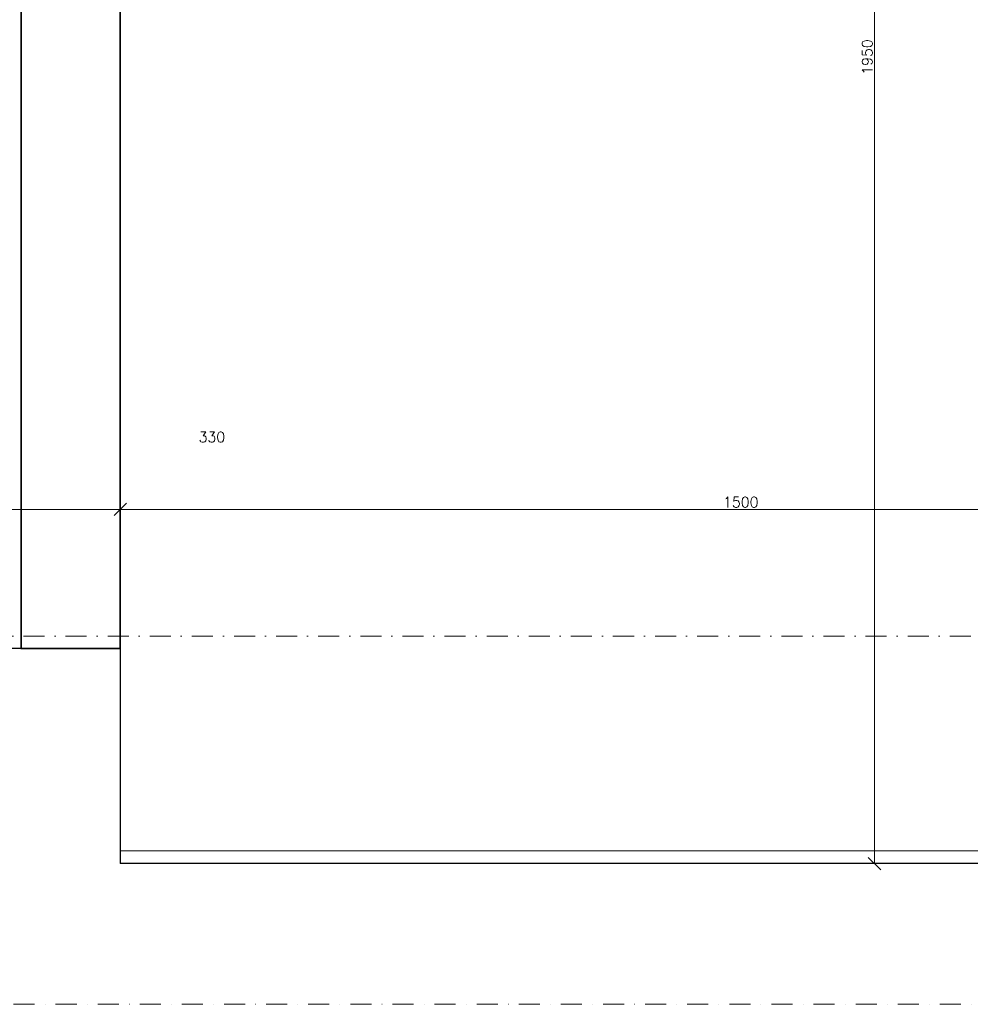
# Model space of a CAD drawing. Header units: millimetres. Extents: x -1893473 to 1546619, y -568027 to 942944.
# Tile 54 of 256: x 156075 to 157224, y -499064 to -497874. Entities that reach past the tile are written whole.
import ezdxf
from ezdxf.enums import TextEntityAlignment as Align

# ---------------------------------------------------------------- set-up
doc = ezdxf.new("R2010")
doc.units = ezdxf.units.MM
doc.header["$LTSCALE"] = 0.2
doc.linetypes.add('DASHDOT', pattern=[25.4, 12.7, -6.35, 0, -6.35])
doc.layers.get('0').update_dxf_attribs({"lineweight": 0})
for name, color, linetype, lineweight in [('!! 0_ Istn-sciany', 7, 'Continuous', 30), ('!! 0_Opis_pom', 9, 'Continuous', 13), ('!! 0_Osie', 1, 'DASHDOT', 13), ('!! 1_OPIS POM NOWE', 140, 'Continuous', 5), ('!! 2  nowe sciany - remont', 2, 'Continuous', 35), ('!! wymiary osi', 250, 'Continuous', 9), ('P-Opis nadproża', 150, 'Continuous', 9), ('P-Osie', 1, 'DASHDOT', 18)]:
    doc.layers.add(name, color=color, linetype=linetype, lineweight=lineweight)
doc.layers.add('Powierzchnia', color=140, linetype='Continuous', lineweight=5, plot=False)
doc.styles.add('ARIAL', font='tahoma.ttf')
doc.styles.add('TXT', font='simplex.shx')
doc.dimstyles.new('DIM50', dxfattribs={"dimscale": 5, "dimtxt": 2.5, "dimasz": 1.5, "dimexe": 0, "dimexo": 0, "dimgap": 0.5, "dimtad": 1, "dimdec": 4, "dimrnd": 0.5, "dimdsep": 46, "dimtxsty": 'TXT', "dimblk1": 'TICK1', "dimblk2": 'TICK1', "dimsah": 1, "dimcen": 0, "dimse1": 1, "dimse2": 1, "dimclrd": 1, "dimclre": 7, "dimclrt": 9, "dimadec": 0, "dimazin": 0, "dimtfac": 1, "dimtdec": 4, "dimtmove": 2, "dimatfit": 3, "dimldrblk": 'TICK1', "dimfxl": 1, "dimtolj": 1, "dimarcsym": 0})

# ---------------------------------------------------------------- blocks, each defined once
blk = doc.blocks.new('BLOK OSI')
at = {"layer": 'P-Osie'}
for points in [[(48625.51, -198090.09), (53810.61, -198090.09)], [(48624.31, -198134.59), (52188.53, -198134.59)]]:
    blk.add_lwpolyline(points, dxfattribs=at)
blk = doc.blocks.new('TICK1')
at = {"color": 2}
blk.add_line((-1, -1), (1, 1), dxfattribs=at)
at = {"color": 0}
for p, q in [((0, 0), (-1, 0)), ((0, -1.4), (0, 1.4))]:
    blk.add_line(p, q, dxfattribs=at)
blk = doc.blocks.new('*D1399')
at = {"layer": '!! wymiary osi', "color": 1, "lineweight": -2, "transparency": 16777216}
blk.add_line((285341.4, -502851.2), (285341.4, -504786.2), dxfattribs=at)
at = {"layer": 'DEFPOINTS', "color": 0, "transparency": 16777216}
for p in [(284885.8, -502843.7), (284871.6, -504793.7), (285341.4, -504793.7)]:
    blk.add_point(p, dxfattribs=at)
at = {"layer": '!! wymiary osi', "color": 1, "lineweight": -2, "transparency": 16777216, "xscale": 7.5, "yscale": 7.5, "zscale": 7.5}
for p, rotation in [((285341.4, -502843.7), 90), ((285341.4, -504793.7), 270)]:
    blk.add_blockref('TICK1', p, dxfattribs=dict(at, rotation=rotation))
at = {"layer": '!! wymiary osi', "color": 9, "transparency": 16777216, "insert": (285332.6, -503818.7), "char_height": 12.5, "attachment_point": 5, "rotation": 90, "style": 'TXT'}
blk.add_mtext('\\A1;1950', dxfattribs=at)
blk = doc.blocks.new('*D1402')
at = {"layer": '!! wymiary osi', "color": 1, "lineweight": -2, "transparency": 16777216}
blk.add_line((285922.2, -504365.6), (284437.2, -504365.6), dxfattribs=at)
at = {"layer": 'DEFPOINTS', "color": 0, "transparency": 16777216}
for p in [(284429.7, -504365.6), (284429.7, -504793.7), (285929.7, -504963.7)]:
    blk.add_point(p, dxfattribs=at)
at = {"layer": '!! wymiary osi', "color": 1, "lineweight": -2, "transparency": 16777216, "xscale": 7.5, "yscale": 7.5, "zscale": 7.5, "rotation": 180}
blk.add_blockref('TICK1', (284429.7, -504365.6), dxfattribs=at)
at = {"layer": '!! wymiary osi', "color": 1, "lineweight": -2, "transparency": 16777216, "xscale": 7.5, "yscale": 7.5, "zscale": 7.5}
blk.add_blockref('TICK1', (285929.7, -504365.6), dxfattribs=at)
at = {"layer": '!! wymiary osi', "color": 9, "transparency": 16777216, "insert": (285179.7, -504356.8), "char_height": 12.5, "attachment_point": 5, "style": 'TXT'}
blk.add_mtext('\\A1;1500', dxfattribs=at)
blk = doc.blocks.new('*D1403')
at = {"layer": '!! wymiary osi', "color": 1, "lineweight": -2, "transparency": 16777216}
blk.add_line((284422.2, -504365.6), (284107.2, -504365.6), dxfattribs=at)
at = {"layer": 'DEFPOINTS', "color": 0, "transparency": 16777216}
for p in [(284099.7, -504365.6), (284099.7, -504793.7), (284429.7, -504793.7)]:
    blk.add_point(p, dxfattribs=at)
at = {"layer": '!! wymiary osi', "color": 1, "lineweight": -2, "transparency": 16777216, "xscale": 7.5, "yscale": 7.5, "zscale": 7.5, "rotation": 180}
blk.add_blockref('TICK1', (284099.7, -504365.6), dxfattribs=at)
at = {"layer": '!! wymiary osi', "color": 1, "lineweight": -2, "transparency": 16777216, "xscale": 7.5, "yscale": 7.5, "zscale": 7.5}
blk.add_blockref('TICK1', (284429.7, -504365.6), dxfattribs=at)
at = {"layer": '!! wymiary osi', "color": 9, "transparency": 16777216, "insert": (284540.4, -504278.1), "char_height": 12.5, "attachment_point": 5, "style": 'TXT'}
blk.add_mtext('\\A1;330', dxfattribs=at)
blk = doc.blocks.new('A$C2EB40A8D')
at = {"layer": '!! 0_ Istn-sciany'}
for points in [[(-7471.12989, -4232.48603), (-7801.12989, -4232.48603)], [(-7471.12989, -4232.48603), (-7801.12989, -4232.48603)], [(-7471.12989, -4232.48603), (-7471.12989, -4492.48603)], [(-5971.12989, -4492.48603), (-7471.12989, -4492.48603)]]:
    blk.add_lwpolyline(points, dxfattribs=at)
at = {"layer": '!! 2  nowe sciany - remont'}
blk.add_lwpolyline([(-7471.12989, -4232.48603), (-7471.12989, -3262.48603), (-7591.12989, -3262.48603), (-7591.12989, -4232.48603)], close=True, dxfattribs=at)
at = {"layer": 'Powierzchnia'}
blk.add_lwpolyline([(-7471.12989, -4477.08775), (-3471.12989, -4477.08775), (-3471.12989, -3637.08775), (-3311.12989, -3637.08775), (-3311.12989, 952.91225), (-7471.12989, 952.91225)], close=True, dxfattribs=at)
at = {"layer": '!! 0_Osie', "xscale": 10, "yscale": 10, "zscale": 10}
blk.add_blockref('BLOK OSI', (-516748.24414, 1976683.397), dxfattribs=at)
at = {"layer": '!! 0_Opis_pom', "ltscale": 0.7, "style": 'ARIAL'}
for tag, p in [('B1,21', (-891.77727, 31796.97458)), ('A1,16', (-13651.31084, 31587.95236)), ('B1,19', (-5798.61305, 31587.22944)), ('B1/17', (-9701.43347, 31565.05244)), ('1,23', (10805.41388, 31565.05244)), ('1,22', (4526.58954, 31507.65132)), ('A1,1', (-16866.13618, 31459.3792)), ('B1,18', (-7791.62894, 31330.08444)), ('B1,20', (-2961.4347, 31167.05787)), ('A1,6', (-19287.17717, 30923.71998)), ('B1,1', (14135.63445, 30913.92963)), ('B1,3', (17346.74696, 30023.81022)), ('B1,4', (29817.71501, 29157.67457)), ('A1,5', (-23454.5385, 28820.77901)), ('A1,2', (-17502.57721, 28602.57524)), ('B1,2D', (2616.16402, 28559.52261)), ('A1,15', (-13651.31084, 28261.46046)), ('B1,4', (29883.58177, 28158.35876)), ('B1,2B', (18801.54781, 27650.12382)), ('B1,2A', (13086.7373, 27376.04393)), ('A1,3', (-16846.27912, 25980.40356)), ('B1,8', (9089.53994, 25356.27639)), ('B1,6', (31915.87888, 23754.79829)), ('A1,4', (-24010.17576, 23559.17399)), ('B1,14', (-11621.32288, 23261.44183)), ('B1,13', (-3080.55208, 22924.09997)), ('B1,5', (29245.49088, 22896.69268)), ('B1,10', (3982.60923, 22874.21277)), ('B1,9', (5634.43488, 22623.92098)), ('B1,2C', (13327.26639, 22378.5328)), ('B1,7', (16398.41175, 22348.28836)), ('B1,11', (5553.20442, 20939.83877)), ('B1,12', (3693.27174, 20628.72148)), ('C1,3', (5969.08376, 16336.01084)), ('C1,2', (11955.93711, 11671.55655)), ('C1,1', (15659.17205, 11415.94196)), ('C1,4', (5140.00888, 9205.5831)), ('C1,5', (5680.4486, 6154.54995)), ('C1,10', (16327.05085, 6080.66085)), ('C1,9', (16526.57171, 3173.45283)), ('C1,6', (6367.37903, 2771.84181)), ('D0,18', (-1981.87701, -110.73158)), ('D0,7', (-13531.42299, -1159.67649)), ('C1,7', (7275.77161, -1303.00991)), ('D0,17', (2064.87671, -1345.69113)), ('D0,3', (-9324.21674, -1442.63631)), ('D0,6', (-17529.61851, -1957.37463)), ('D0,10', (-21369.4432, -2140.60378)), ('D,09', (-12990.08379, -2746.32902)), ('D0,2', (-5516.19514, -3101.87722)), ('D0,16', (2266.73061, -3284.15369)), ('D0,8', (-14357.79539, -3567.69719)), ('D0,5', (-10461.54478, -3629.26575)), ('D0,4', (-8396.53404, -4353.7937)), ('D0,15', (1974.41895, -5205.84774)), ('D0,1', (-5633.49598, -5662.48534)), ('D0,11', (-23334.09291, -6045.78706)), ('D0,12', (-22436.85763, -9302.9678)), ('D0,13', (-22436.85763, -11581.16526)), ('D0,14', (-13645.94445, -11884.57769))]:
    blk.add_attdef(tag, text='', height=119.68, dxfattribs=at).set_placement(p, align=Align.MIDDLE_CENTER)
at = {"layer": '!! 1_OPIS POM NOWE', "style": 'ARIAL'}
for tag, p in [('C1.7A', (7769.3756, 685.765)), ('C1.7C', (7655.80151, -2045.04756)), ('C1.8B', (10935.93068, -2107.41983)), ('C1.8A', (13897.39715, -2120.69016)), ('C1.7B', (8274.43201, -3270.18959)), ('E1.2', (16701.02923, -5331.07351)), ('E1.5E', (21974.23379, -5463.99012)), ('E1.5D', (24989.27391, -5785.36474)), ('E1.1', (8357.81567, -5851.01076)), ('E1.5C', (25222.53959, -6394.64172)), ('E1.5B', (27694.70831, -7009.86571)), ('E1.6', (5279.46063, -8141.28746)), ('E1.5A', (25547.9555, -8495.18994)), ('E1.5G', (23977.19473, -9792.46695)), ('E1.5F', (22414.7084, -9822.66389)), ('E1,4', (13935.69867, -10458.20073)), ('E1.5L', (28030.8296, -11267.7725)), ('E1.3', (5639.18862, -11994.01941)), ('E1.5H', (23988.49716, -12231.38049)), ('E1.5K', (27714.73934, -12977.98364)), ('E1.5I', (22290.68736, -13989.9049)), ('E1.5J', (27095.71534, -16088.17469))]:
    blk.add_attdef(tag, text='', height=119.68, dxfattribs=at).set_placement(p, align=Align.MIDDLE_CENTER)
at = {"layer": '!! wymiary osi'}
dim = blk.add_linear_dim(base=(-6559.41538, -4492.48603), p1=(-7015.03758, -2542.48603), p2=(-7029.16046, -4492.48603), angle=90, dimstyle='DIM50', dxfattribs=at)
dim.commit()
dim.dimension.update_dxf_attribs({"geometry": '*D1399', "text_midpoint": (-6568.16538, -3517.48603), "insert": (-291900.79406, 500301.26018)})
dim = blk.add_linear_dim(base=(-7801.12989, -4064.32162), p1=(-7471.12989, -4492.48603), p2=(-7801.12989, -4492.48603), dimstyle='DIM50', dxfattribs=at)
dim.commit()
dim.dimension.update_dxf_attribs({"geometry": '*D1403', "text_midpoint": (-7360.39749, -3976.82162), "dimtype": 128, "insert": (-291900.79406, 500301.26018)})
dim = blk.add_linear_dim(base=(-7471.12989, -4064.32162), p1=(-5971.12989, -4662.48603), p2=(-7471.12989, -4492.48603), dimstyle='DIM50', dxfattribs=at)
dim.commit()
dim.dimension.update_dxf_attribs({"geometry": '*D1402', "text_midpoint": (-6721.12989, -4055.57162), "insert": (-291900.79406, 500301.26018)})

msp = doc.modelspace()

# ---------------------------------------------------------------- block references
at = {"layer": 'P-Opis nadproża', "color": 4}
msp.add_blockref('A$C2EB40A8D', (163667.94092, -494401.63474), dxfattribs=at)

doc.saveas('drawing.dxf')
